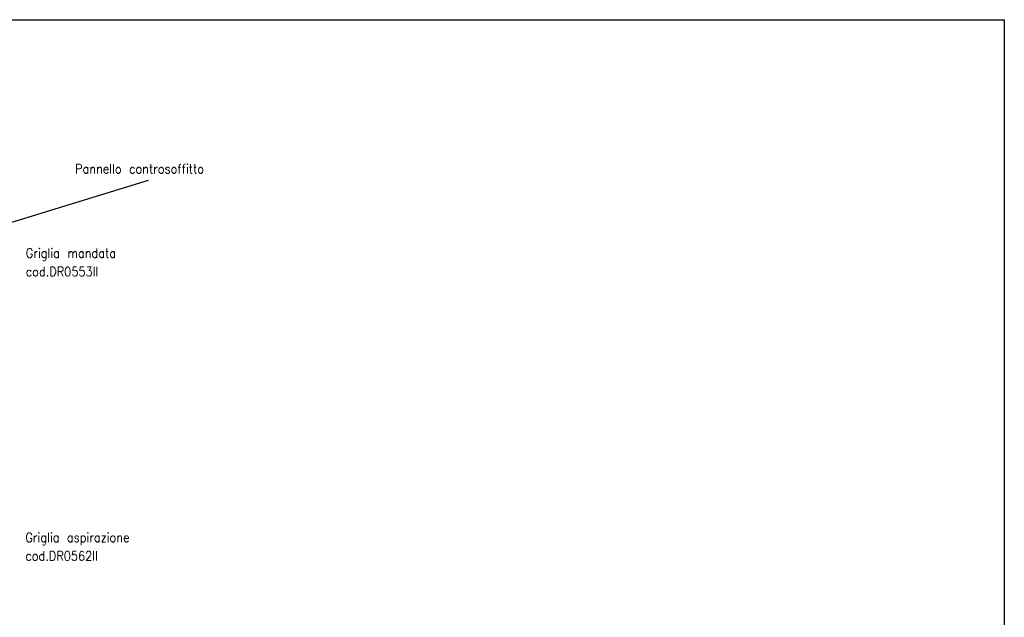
# Model space of a CAD drawing. Header units: inches. Extents: x -7205 to -1528, y -2875 to 5222.
# Tile 89 of 104: x -3666 to -1528, y 1174 to 2471. Entities that reach past the tile are written whole.
import ezdxf

# ---------------------------------------------------------------- set-up
doc = ezdxf.new("R2010")
doc.units = ezdxf.units.IN
doc.layers.add('1', color=7, linetype='Continuous')
doc.styles.add('CONVERTER_11', font='txt.shx', dxfattribs={"width": 0.9})
doc.dimstyles.get("Standard").update_dxf_attribs({"dimtxt": 0.18, "dimasz": 0.18, "dimexe": 0.18, "dimexo": 0.0625, "dimgap": 0.09, "dimtad": 0, "dimtih": 1, "dimtoh": 1, "dimdec": 4, "dimzin": 0, "dimdsep": 46, "dimtxsty": 'Standard', "dimcen": 0.09, "dimadec": 0, "dimazin": 0, "dimtfac": 1, "dimtdec": 4, "dimtofl": 0, "dimtmove": 0, "dimatfit": 3, "dimfxl": 1, "dimtolj": 1, "dimtzin": 0, "dimarcsym": 0})

msp = doc.modelspace()

# ---------------------------------------------------------------- linework, layer by layer
at = {"layer": '1', "color": 7, "linetype": 'Continuous'}
for p, q in [((-7205.4, 2471.1), (-1528.5, 2471.1)), ((-1528.5, 2471.1), (-1528.5, -123.7))]:
    msp.add_line(p, q, dxfattribs=at)

# ---------------------------------------------------------------- texts
at = {"layer": '1', "color": 1, "style": 'CONVERTER_11', "width": 0.9}
msp.add_text('Pannello controsoffitto', height=20, dxfattribs=at).set_placement((-3545.8, 2137.5))
at = {"layer": '1', "color": 1, "char_height": 20, "attachment_point": 7, "line_spacing_factor": 1.20048, "style": 'CONVERTER_11'}
for s, insert in [('Griglia mandata\\Pcod.DR0553II', (-3652.8, 1914.3)), ('Griglia aspirazione\\Pcod.DR0562II', (-3653.7, 1297.1))]:
    msp.add_mtext(s, dxfattribs=dict(at, insert=insert))

# ---------------------------------------------------------------- leaders
at = {"layer": '1', "color": 7, "linetype": 'Continuous', "has_arrowhead": 0}
msp.add_leader([(-3702.1, 2025.5), (-3386.7, 2123)], dimstyle='Standard', dxfattribs=at)

doc.saveas('drawing.dxf')
